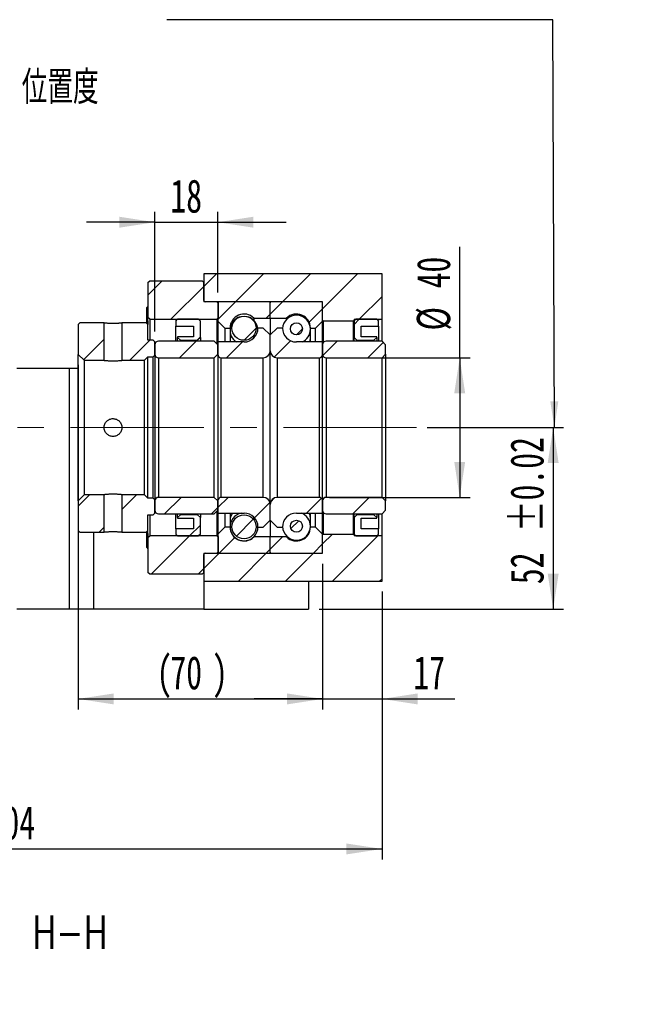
# Paper-space layout 'MBCS40-J' of a CAD drawing. Header units: millimetres. Extents: x 21 to 288, y -2 to 204.
# Tile 4 of 6: x 228 to 288, y -2 to 92. Entities that reach past the tile are written whole.
import ezdxf

# ---------------------------------------------------------------- set-up
doc = ezdxf.new("R2010")
doc.units = ezdxf.units.MM
doc.linetypes.add('CENTERX2', pattern=[20.32, 12.7, -2.54, 2.54, -2.54])
doc.layers.add('圖層0', color=7, linetype='Continuous')
doc.styles.add('SLDTEXTSTYLE0', font='TXT', dxfattribs={"width": 0.7})
doc.styles.add('SLDTEXTSTYLE1', font='TXT', dxfattribs={"width": 0.7, "bigfont": 'bigfont'})
doc.styles.add('SLDTEXTSTYLE4', font='TXT', dxfattribs={"width": 0.75, "bigfont": 'bigfont'})
doc.dimstyles.new('SLDDIMSTYLE3', dxfattribs={"dimtxt": 3.389974, "dimasz": 2.5, "dimexe": 0, "dimexo": 0.0625, "dimgap": 0.847493, "dimtad": 1, "dimlfac": 3, "dimrnd": 1e-09, "dimzin": 12, "dimdsep": 46, "dimtxsty": 'SLDTEXTSTYLE0', "dimsah": 1, "dimcen": 0.09, "dimadec": 0, "dimazin": 3, "dimtfac": 1, "dimtofl": 0, "dimtmove": 0, "dimatfit": 3, "dimfxl": 1, "dimfrac": 2, "dimtolj": 1, "dimtzin": 12, "dimarcsym": 0})
doc.dimstyles.new('SLDDIMSTYLE4', dxfattribs={"dimtxt": 3.389974, "dimasz": 2.5, "dimexe": 0, "dimexo": 0.0625, "dimgap": 0.847493, "dimtad": 1, "dimlfac": 3, "dimrnd": 1e-09, "dimzin": 12, "dimdsep": 46, "dimtxsty": 'SLDTEXTSTYLE0', "dimsah": 1, "dimcen": 0.09, "dimadec": 0, "dimazin": 3, "dimtfac": 1, "dimtmove": 0, "dimatfit": 0, "dimfxl": 1, "dimfrac": 2, "dimtolj": 1, "dimtzin": 12, "dimarcsym": 0})
doc.dimstyles.new('SLDDIMSTYLE6', dxfattribs={"dimtxt": 3.389974, "dimasz": 2.5, "dimexe": 0, "dimexo": 0.0625, "dimgap": 0.847493, "dimtad": 1, "dimlfac": 3, "dimrnd": 1e-09, "dimzin": 12, "dimdsep": 46, "dimtxsty": 'SLDTEXTSTYLE0', "dimsah": 1, "dimcen": 0.09, "dimadec": 0, "dimazin": 3, "dimtol": 1, "dimtp": 0.02, "dimtm": 0.02, "dimtfac": 1, "dimtofl": 0, "dimtmove": 0, "dimatfit": 3, "dimfxl": 1, "dimfrac": 2, "dimtolj": 1, "dimarcsym": 0})

# ---------------------------------------------------------------- blocks, each defined once
blk = doc.blocks.new('_D_74')
at = {"layer": '圖層0', "color": 7}
for p, q in [((262.892, 37.149), (262.892, 11.585)), ((194.892, 21.815), (194.892, 11.585)), ((194.892, 12.585), (262.892, 12.585))]:
    blk.add_line(p, q, dxfattribs=at)
for points in [[(194.892, 12.585), (198.282, 12.064), (198.282, 13.107)], [(262.892, 12.585), (259.502, 13.107), (259.502, 12.064)]]:
    blk.add_solid(points, dxfattribs=at)
at = {"layer": '圖層0', "color": 7, "insert": (225.256, 16.678), "char_height": 3.175, "attachment_point": 1, "style": 'SLDTEXTSTYLE0'}
blk.add_mtext('204', dxfattribs=at)
blk = doc.blocks.new('_D_75')
at = {"layer": '圖層0', "color": 7}
for p, q in [((233.892, 58.799), (233.892, 25.907)), ((257.226, 39.815), (257.226, 25.907)), ((233.892, 26.907), (257.226, 26.907))]:
    blk.add_line(p, q, dxfattribs=at)
for points in [[(233.892, 26.907), (237.282, 26.385), (237.282, 27.428)], [(257.226, 26.907), (253.836, 27.428), (253.836, 26.385)]]:
    blk.add_solid(points, dxfattribs=at)
at = {"layer": '圖層0', "color": 7, "char_height": 3.175, "attachment_point": 1, "style": 'SLDTEXTSTYLE0'}
for s, insert in [('(', (241.37, 30.999)), ('70', (242.699, 30.999)), (')', (246.674, 30.999))]:
    blk.add_mtext(s, dxfattribs=dict(at, insert=insert))
blk = doc.blocks.new('_D_76')
at = {"layer": '圖層0', "color": 7}
for p, q in [((257.226, 39.815), (257.226, 25.907)), ((262.892, 37.149), (262.892, 25.907)), ((257.226, 26.907), (250.707, 26.907)), ((257.226, 26.907), (262.892, 26.907)), ((262.892, 26.907), (269.856, 26.907))]:
    blk.add_line(p, q, dxfattribs=at)
for points in [[(257.226, 26.907), (253.836, 27.428), (253.836, 26.385)], [(262.892, 26.907), (266.282, 26.385), (266.282, 27.428)]]:
    blk.add_solid(points, dxfattribs=at)
at = {"layer": '圖層0', "color": 7, "insert": (265.881, 30.999), "char_height": 3.175, "attachment_point": 1, "style": 'SLDTEXTSTYLE0'}
blk.add_mtext('17', dxfattribs=at)
blk = doc.blocks.new('_D_77')
at = {"layer": '圖層0', "color": 7}
for p, q in [((270.307, 59.482), (270.307, 70.072)), ((257.892, 59.482), (271.307, 59.482)), ((270.307, 59.482), (270.307, 46.149)), ((257.892, 46.149), (271.307, 46.149))]:
    blk.add_line(p, q, dxfattribs=at)
for points in [[(270.307, 59.482), (269.786, 56.092), (270.829, 56.092)], [(270.307, 46.149), (270.829, 49.539), (269.786, 49.539)]]:
    blk.add_solid(points, dxfattribs=at)
at = {"layer": '圖層0', "color": 7, "char_height": 3.175, "attachment_point": 1, "rotation": 90, "style": 'SLDTEXTSTYLE0'}
for s, insert in [('40', (266.215, 66.097)), ('%%c', (266.215, 62.076))]:
    blk.add_mtext(s, dxfattribs=dict(at, insert=insert))
blk = doc.blocks.new('_D_78')
at = {"layer": '圖層0', "color": 7}
for p, q in [((267.198, 52.815), (280.226, 52.815)), ((279.226, 52.815), (279.226, 35.482)), ((256.892, 35.482), (280.226, 35.482))]:
    blk.add_line(p, q, dxfattribs=at)
for points in [[(279.226, 52.815), (278.704, 49.425), (279.747, 49.425)], [(279.226, 35.482), (279.747, 38.872), (278.704, 38.872)]]:
    blk.add_solid(points, dxfattribs=at)
at = {"layer": '圖層0', "color": 7, "char_height": 3.175, "attachment_point": 1, "rotation": 90, "style": 'SLDTEXTSTYLE0'}
for s, insert in [('±0.02', (275.133, 42.827)), ('52', (275.133, 37.86))]:
    blk.add_mtext(s, dxfattribs=dict(at, insert=insert))
blk = doc.blocks.new('_D_79')
at = {"layer": '圖層0', "color": 7}
for p, q in [((241.226, 61.982), (241.226, 73.415)), ((247.226, 65.715), (247.226, 73.415)), ((241.226, 72.415), (234.707, 72.415)), ((241.226, 72.415), (247.226, 72.415)), ((247.226, 72.415), (253.745, 72.415))]:
    blk.add_line(p, q, dxfattribs=at)
for points in [[(241.226, 72.415), (237.836, 72.937), (237.836, 71.894)], [(247.226, 72.415), (250.616, 71.894), (250.616, 72.937)]]:
    blk.add_solid(points, dxfattribs=at)
at = {"layer": '圖層0', "color": 7, "insert": (242.699, 76.508), "char_height": 3.175, "attachment_point": 1, "style": 'SLDTEXTSTYLE0'}
blk.add_mtext('18', dxfattribs=at)

psp = doc.layouts.new('MBCS40-J')

# ---------------------------------------------------------------- hatches: boundary and pattern name
at = {"layer": '圖層0', "linetype": 'Continuous', "lineweight": 18}
h = psp.add_hatch(dxfattribs=at)
h.set_pattern_fill('ANSI31', color=256, style=0)
edge = h.paths.add_edge_path(flags=0)
edge.add_line((240.7258, 66.8154), (240.5591, 66.6487))
edge.add_line((240.5591, 66.6487), (240.5591, 63.3154))
edge.add_line((240.5591, 63.3154), (240.7258, 63.1487))
edge.add_line((240.7258, 63.1487), (247.1758, 63.1487))
edge.add_line((247.1758, 63.1487), (247.2758, 63.2487))
edge.add_line((247.2758, 63.2487), (247.2758, 64.7154))
edge.add_line((247.2758, 64.7154), (247.1758, 64.8154))
edge.add_line((247.1758, 64.8154), (246.0258, 64.8154))
edge.add_arc((246.0258, 64.9487), 0.1333, 180, 270, ccw=False)
edge.add_line((245.8925, 64.9487), (245.8925, 66.6487))
edge.add_line((245.8925, 66.6487), (245.7258, 66.8154))
edge.add_line((245.7258, 66.8154), (240.7258, 66.8154))
h = psp.add_hatch(dxfattribs=at)
h.set_pattern_fill('ANSI31', color=256, style=0)
h.paths.add_polyline_path([(257.2258, 64.8154), (257.2258, 63.0487), (257.2925, 62.9821), (260.1591, 62.9821), (260.2258, 63.0487), (260.2258, 63.1487), (262.8925, 63.1487), (262.8925, 67.4821), (245.8925, 67.4821), (245.8925, 64.8154)], flags=0)
h = psp.add_hatch(dxfattribs=at)
h.set_pattern_fill('ANSI31', color=256, style=0)
edge = h.paths.add_edge_path(flags=0)
edge.add_line((252.1258, 64.8154), (247.3258, 64.8154))
edge.add_arc((247.3258, 64.7154), 0.1, 90, 180)
edge.add_line((247.2258, 64.7154), (247.2258, 62.9821))
edge.add_line((247.2258, 62.9821), (247.8925, 62.3154))
edge.add_line((247.8925, 62.3154), (248.3925, 62.3154))
edge.add_arc((249.7258, 62.3154), 1.3333, 45.438688, 180, ccw=False)
edge.add_line((250.6614, 63.2654), (252.2258, 63.2654))
edge.add_line((252.2258, 63.2654), (252.2258, 64.7154))
edge.add_arc((252.1258, 64.7154), 0.1, 0, 90)
h = psp.add_hatch(dxfattribs=at)
h.set_pattern_fill('ANSI31', color=256, style=0)
edge = h.paths.add_edge_path(flags=0)
edge.add_line((257.2258, 62.9821), (257.2258, 64.7154))
edge.add_arc((257.1258, 64.7154), 0.1, 0, 90)
edge.add_line((257.1258, 64.8154), (252.3258, 64.8154))
edge.add_arc((252.3258, 64.7154), 0.1, 90, 180)
edge.add_line((252.2258, 64.7154), (252.2258, 63.2654))
edge.add_line((252.2258, 63.2654), (253.7902, 63.2654))
edge.add_arc((254.7258, 62.3154), 1.3333, 0, 134.561312, ccw=False)
edge.add_line((256.0591, 62.3154), (256.5591, 62.3154))
edge.add_line((256.5591, 62.3154), (257.2258, 62.9821))
h = psp.add_hatch(dxfattribs=at)
h.set_pattern_fill('ANSI31', color=256, style=0)
h.paths.add_polyline_path([(244.8925, 62.482), (244.8925, 61.4821), (243.3925, 61.4821), (243.3925, 61.4154), (243.6591, 61.1487), (245.2925, 61.1487), (245.5591, 61.4154), (245.5591, 62.9821), (245.3925, 63.1487), (243.3925, 63.1487), (243.2258, 62.9821), (243.2258, 62.482)], flags=0)
h = psp.add_hatch(dxfattribs=at)
h.set_pattern_fill('ANSI31', color=256, style=0)
edge = h.paths.add_edge_path(flags=0)
edge.add_arc((249.7258, 62.2912), 1.1484, 0, 360)
h = psp.add_hatch(dxfattribs=at)
h.set_pattern_fill('ANSI31', color=256, style=0)
h.paths.add_polyline_path([(262.3925, 61.4154), (262.3925, 61.4821), (260.8925, 61.4821), (260.8925, 62.482), (262.5591, 62.482), (262.5591, 62.9821), (262.3925, 63.1487), (260.3925, 63.1487), (260.2258, 62.9821), (260.2258, 61.4154), (260.4925, 61.1487), (262.1258, 61.1487)], flags=0)
h = psp.add_hatch(dxfattribs=at)
h.set_pattern_fill('ANSI31', color=256, style=0)
h.paths.add_polyline_path([(234.0591, 62.8154), (233.8925, 62.6487), (233.8925, 59.7987), (234.4591, 59.2321), (236.3758, 59.2321), (236.3758, 62.8154)], flags=0)
h = psp.add_hatch(dxfattribs=at)
h.set_pattern_fill('ANSI31', color=256, style=0)
h.paths.add_polyline_path([(241.2258, 60.982), (241.0591, 61.1487), (240.5591, 61.1487), (240.5591, 62.6487), (240.3925, 62.8154), (238.0758, 62.8154), (238.0758, 59.2321), (240.2258, 59.2321), (240.5591, 59.5654), (241.0591, 59.5654), (241.2258, 59.732)], flags=0)
h = psp.add_hatch(dxfattribs=at)
h.set_pattern_fill('ANSI31', color=256, style=0)
edge = h.paths.add_edge_path(flags=0)
edge.add_line((252.2258, 60.1487), (252.2258, 61.6487))
edge.add_line((252.2258, 61.6487), (251.5591, 62.3154))
edge.add_line((251.5591, 62.3154), (251.0591, 62.3154))
edge.add_arc((249.7258, 62.3154), 1.3333, 270, 360, ccw=False)
edge.add_line((249.7258, 60.9821), (247.2258, 60.9821))
edge.add_line((247.2258, 60.9821), (247.2258, 59.8154))
edge.add_arc((247.5591, 59.8154), 0.3333, 180, 270)
edge.add_line((247.5591, 59.4821), (251.5591, 59.4821))
edge.add_arc((251.5591, 60.1487), 0.6667, 270, 360)
h = psp.add_hatch(dxfattribs=at)
h.set_pattern_fill('ANSI31', color=256, style=0)
edge = h.paths.add_edge_path(flags=0)
edge.add_line((253.3925, 62.3154), (252.8925, 62.3154))
edge.add_line((252.8925, 62.3154), (252.2258, 61.6487))
edge.add_line((252.2258, 61.6487), (252.2258, 60.1487))
edge.add_arc((252.8925, 60.1487), 0.6667, 180, 270)
edge.add_line((252.8925, 59.4821), (256.8925, 59.4821))
edge.add_arc((256.8925, 59.8154), 0.3333, 270, 360)
edge.add_line((257.2258, 59.8154), (257.2258, 60.9821))
edge.add_line((257.2258, 60.9821), (254.7258, 60.9821))
edge.add_arc((254.7258, 62.3154), 1.3333, 180, 270, ccw=False)
h = psp.add_hatch(dxfattribs=at)
h.set_pattern_fill('ANSI31', color=256, style=0)
edge = h.paths.add_edge_path(flags=0)
edge.add_arc((254.7258, 62.239), 0.5771, 0, 360)
h = psp.add_hatch(dxfattribs=at)
h.set_pattern_fill('ANSI31', color=256, style=0)
edge = h.paths.add_edge_path(flags=0)
edge.add_line((246.8925, 59.4821), (247.2258, 59.8154))
edge.add_line((247.2258, 59.8154), (247.2258, 60.7154))
edge.add_line((247.2258, 60.7154), (246.8925, 61.0487))
edge.add_line((246.8925, 61.0487), (241.5591, 61.0487))
edge.add_arc((241.5591, 60.7154), 0.3333, 90, 180)
edge.add_line((241.2258, 60.7154), (241.2258, 59.8154))
edge.add_arc((241.5591, 59.8154), 0.3333, 180, 270)
edge.add_line((241.5591, 59.4821), (246.8925, 59.4821))
h = psp.add_hatch(dxfattribs=at)
h.set_pattern_fill('ANSI31', color=256, style=0)
edge = h.paths.add_edge_path(flags=0)
edge.add_line((262.8925, 59.4821), (263.2258, 59.8154))
edge.add_line((263.2258, 59.8154), (263.2258, 60.7154))
edge.add_line((263.2258, 60.7154), (262.8925, 61.0487))
edge.add_line((262.8925, 61.0487), (257.5591, 61.0487))
edge.add_arc((257.5591, 60.7154), 0.3333, 90, 180)
edge.add_line((257.2258, 60.7154), (257.2258, 59.8154))
edge.add_arc((257.5591, 59.8154), 0.3333, 180, 270)
edge.add_line((257.5591, 59.4821), (262.8925, 59.4821))
h = psp.add_hatch(dxfattribs=at)
h.set_pattern_fill('ANSI31', color=256, style=0)
h.paths.add_polyline_path([(233.8925, 42.9821), (234.0591, 42.8154), (236.3758, 42.8154), (236.3758, 46.3987), (234.4591, 46.3987), (233.8925, 45.832)], flags=0)
h = psp.add_hatch(dxfattribs=at)
h.set_pattern_fill('ANSI31', color=256, style=0)
h.paths.add_polyline_path([(240.5591, 42.9821), (240.5591, 44.4821), (241.0591, 44.4821), (241.2258, 44.6487), (241.2258, 45.8987), (241.0591, 46.0654), (240.5591, 46.0654), (240.2258, 46.3987), (238.0758, 46.3987), (238.0758, 42.8154), (240.3925, 42.8154)], flags=0)
h = psp.add_hatch(dxfattribs=at)
h.set_pattern_fill('ANSI31', color=256, style=0)
edge = h.paths.add_edge_path(flags=0)
edge.add_line((247.2258, 45.8154), (246.8925, 46.1487))
edge.add_line((246.8925, 46.1487), (241.5591, 46.1487))
edge.add_arc((241.5591, 45.8154), 0.3333, 90, 180)
edge.add_line((241.2258, 45.8154), (241.2258, 44.9154))
edge.add_arc((241.5591, 44.9154), 0.3333, 180, 270)
edge.add_line((241.5591, 44.5821), (246.8925, 44.5821))
edge.add_line((246.8925, 44.5821), (247.2258, 44.9154))
edge.add_line((247.2258, 44.9154), (247.2258, 45.8154))
h = psp.add_hatch(dxfattribs=at)
h.set_pattern_fill('ANSI31', color=256, style=0)
edge = h.paths.add_edge_path(flags=0)
edge.add_line((251.0591, 43.3154), (251.5591, 43.3154))
edge.add_line((251.5591, 43.3154), (252.2258, 43.9821))
edge.add_line((252.2258, 43.9821), (252.2258, 45.4821))
edge.add_arc((251.5591, 45.4821), 0.6667, 0, 90)
edge.add_line((251.5591, 46.1487), (247.5591, 46.1487))
edge.add_arc((247.5591, 45.8154), 0.3333, 90, 180)
edge.add_line((247.2258, 45.8154), (247.2258, 44.6487))
edge.add_line((247.2258, 44.6487), (249.7258, 44.6487))
edge.add_arc((249.7258, 43.3154), 1.3333, 0, 90, ccw=False)
h = psp.add_hatch(dxfattribs=at)
h.set_pattern_fill('ANSI31', color=256, style=0)
edge = h.paths.add_edge_path(flags=0)
edge.add_line((252.2258, 45.4821), (252.2258, 43.9821))
edge.add_line((252.2258, 43.9821), (252.8925, 43.3154))
edge.add_line((252.8925, 43.3154), (253.3925, 43.3154))
edge.add_arc((254.7258, 43.3154), 1.3333, 90, 180, ccw=False)
edge.add_line((254.7258, 44.6487), (257.2258, 44.6487))
edge.add_line((257.2258, 44.6487), (257.2258, 45.8154))
edge.add_arc((256.8925, 45.8154), 0.3333, 0, 90)
edge.add_line((256.8925, 46.1487), (252.8925, 46.1487))
edge.add_arc((252.8925, 45.4821), 0.6667, 90, 180)
h = psp.add_hatch(dxfattribs=at)
h.set_pattern_fill('ANSI31', color=256, style=0)
edge = h.paths.add_edge_path(flags=0)
edge.add_line((263.2258, 45.8154), (262.8925, 46.1487))
edge.add_line((262.8925, 46.1487), (257.5591, 46.1487))
edge.add_arc((257.5591, 45.8154), 0.3333, 90, 180)
edge.add_line((257.2258, 45.8154), (257.2258, 44.9154))
edge.add_arc((257.5591, 44.9154), 0.3333, 180, 270)
edge.add_line((257.5591, 44.5821), (262.8925, 44.5821))
edge.add_line((262.8925, 44.5821), (263.2258, 44.9154))
edge.add_line((263.2258, 44.9154), (263.2258, 45.8154))
h = psp.add_hatch(dxfattribs=at)
h.set_pattern_fill('ANSI31', color=256, style=0)
h.paths.add_polyline_path([(243.3925, 44.2154), (243.3925, 44.1487), (244.8925, 44.1487), (244.8925, 43.1487), (243.2258, 43.1487), (243.2258, 42.6487), (243.3925, 42.4821), (245.3925, 42.4821), (245.5591, 42.6487), (245.5591, 44.2154), (245.2925, 44.4821), (243.6591, 44.4821)], flags=0)
h = psp.add_hatch(dxfattribs=at)
h.set_pattern_fill('ANSI31', color=256, style=0)
edge = h.paths.add_edge_path(flags=0)
edge.add_arc((249.7258, 43.3396), 1.1484, 0, 360)
h = psp.add_hatch(dxfattribs=at)
h.set_pattern_fill('ANSI31', color=256, style=0)
h.paths.add_polyline_path([(260.8925, 43.1487), (260.8925, 44.1487), (262.3925, 44.1487), (262.3925, 44.2154), (262.1258, 44.4821), (260.4925, 44.4821), (260.2258, 44.2154), (260.2258, 42.6487), (260.3925, 42.4821), (262.3925, 42.4821), (262.5591, 42.6487), (262.5591, 43.1487)], flags=0)
h = psp.add_hatch(dxfattribs=at)
h.set_pattern_fill('ANSI31', color=256, style=0)
edge = h.paths.add_edge_path(flags=0)
edge.add_line((247.2258, 42.6487), (247.2258, 40.9154))
edge.add_arc((247.3258, 40.9154), 0.1, 180, 270)
edge.add_line((247.3258, 40.8154), (252.1258, 40.8154))
edge.add_arc((252.1258, 40.9154), 0.1, 270, 360)
edge.add_line((252.2258, 40.9154), (252.2258, 42.3654))
edge.add_line((252.2258, 42.3654), (250.6614, 42.3654))
edge.add_arc((249.7258, 43.3154), 1.3333, 180, 314.561312, ccw=False)
edge.add_line((248.3925, 43.3154), (247.8925, 43.3154))
edge.add_line((247.8925, 43.3154), (247.2258, 42.6487))
h = psp.add_hatch(dxfattribs=at)
h.set_pattern_fill('ANSI31', color=256, style=0)
edge = h.paths.add_edge_path(flags=0)
edge.add_line((252.3258, 40.8154), (257.1258, 40.8154))
edge.add_arc((257.1258, 40.9154), 0.1, 270, 360)
edge.add_line((257.2258, 40.9154), (257.2258, 42.6487))
edge.add_line((257.2258, 42.6487), (256.5591, 43.3154))
edge.add_line((256.5591, 43.3154), (256.0591, 43.3154))
edge.add_arc((254.7258, 43.3154), 1.3333, 225.438688, 360, ccw=False)
edge.add_line((253.7902, 42.3654), (252.2258, 42.3654))
edge.add_line((252.2258, 42.3654), (252.2258, 40.9154))
edge.add_arc((252.3258, 40.9154), 0.1, 180, 270)
h = psp.add_hatch(dxfattribs=at)
h.set_pattern_fill('ANSI31', color=256, style=0)
edge = h.paths.add_edge_path(flags=0)
edge.add_arc((254.7258, 43.3917), 0.5771, 0, 360)
h = psp.add_hatch(dxfattribs=at)
h.set_pattern_fill('ANSI31', color=256, style=0)
edge = h.paths.add_edge_path(flags=0)
edge.add_line((240.5591, 38.9821), (240.7258, 38.8154))
edge.add_line((240.7258, 38.8154), (245.7258, 38.8154))
edge.add_line((245.7258, 38.8154), (245.8925, 38.9821))
edge.add_line((245.8925, 38.9821), (245.8925, 40.6821))
edge.add_arc((246.0258, 40.6821), 0.1333, 90, 180, ccw=False)
edge.add_line((246.0258, 40.8154), (247.1758, 40.8154))
edge.add_line((247.1758, 40.8154), (247.2758, 40.9154))
edge.add_line((247.2758, 40.9154), (247.2758, 42.3821))
edge.add_line((247.2758, 42.3821), (247.1758, 42.4821))
edge.add_line((247.1758, 42.4821), (240.7258, 42.4821))
edge.add_line((240.7258, 42.4821), (240.5591, 42.3154))
edge.add_line((240.5591, 42.3154), (240.5591, 38.9821))
h = psp.add_hatch(dxfattribs=at)
h.set_pattern_fill('ANSI31', color=256, style=0)
h.paths.add_polyline_path([(257.2258, 42.5821), (257.2258, 40.8154), (245.8925, 40.8154), (245.8925, 38.1487), (262.8925, 38.1487), (262.8925, 42.4821), (260.2258, 42.4821), (260.2258, 42.5821), (260.1591, 42.6487), (257.2925, 42.6487)], flags=0)

# ---------------------------------------------------------------- linework, layer by layer
at = {"color": 7, "linetype": 'Continuous', "lineweight": 25}
for p, q in [((240.5591, 66.6487), (240.7258, 66.8154)), ((240.7258, 66.8154), (245.7258, 66.8154)), ((245.7258, 66.8154), (245.8925, 66.6487)), ((245.8925, 67.4821), (245.8925, 64.8154)), ((262.8925, 67.4821), (245.8925, 67.4821)), ((262.8925, 63.1487), (262.8925, 67.4821)), ((240.5591, 66.6487), (240.5591, 63.3154)), ((245.8925, 64.9487), (245.8925, 66.6487)), ((240.5182, 64.343), (240.4591, 64.2839)), ((240.4591, 62.7487), (240.4591, 64.2839)), ((240.5591, 64.3839), (240.5401, 64.3649)), ((257.2258, 64.8154), (245.8925, 64.8154)), ((247.1758, 64.8154), (246.0258, 64.8154)), ((247.1758, 64.8154), (247.2758, 64.7154)), ((247.2258, 64.7154), (247.2258, 62.9821)), ((247.2758, 63.2487), (247.2758, 64.7154)), ((252.1258, 64.8154), (247.3258, 64.8154)), ((252.2258, 63.2654), (252.2258, 64.7154)), ((257.1258, 64.8154), (252.3258, 64.8154)), ((257.2258, 63.0487), (257.2258, 64.8154)), ((257.2258, 62.9821), (257.2258, 64.7154)), ((240.7258, 63.1487), (240.5591, 63.3154)), ((240.5591, 62.6487), (240.5591, 63.3154)), ((240.7258, 63.1487), (247.1758, 63.1487)), ((240.7258, 63.1487), (240.7258, 61.1487)), ((243.2258, 62.9821), (243.3925, 63.1487)), ((243.2258, 62.9821), (243.2258, 62.482)), ((245.3925, 63.1487), (243.3925, 63.1487)), ((245.3925, 63.1487), (245.5591, 62.9821)), ((245.5591, 61.4154), (245.5591, 62.9821)), ((247.2758, 63.2487), (247.1758, 63.1487)), ((247.1758, 60.7654), (247.1758, 63.1487)), ((247.2258, 62.9821), (247.8925, 62.3154)), ((247.2258, 62.9821), (247.2258, 60.982)), ((250.6614, 63.2654), (252.2258, 63.2654)), ((250.6614, 63.2654), (250.6614, 63.0482)), ((252.2258, 63.2654), (252.2258, 61.6487)), ((252.2258, 63.2654), (253.7902, 63.2654)), ((253.7902, 63.146), (253.7902, 63.2654)), ((256.5591, 62.3154), (257.2258, 62.9821)), ((257.2925, 62.9821), (257.2258, 63.0487)), ((257.2258, 60.982), (257.2258, 62.9821)), ((260.1591, 62.9821), (257.2925, 62.9821)), ((257.2925, 62.9821), (257.2925, 60.9154)), ((260.2258, 63.0487), (260.1591, 62.9821)), ((260.1591, 61.0487), (260.1591, 62.9821)), ((260.2258, 63.1487), (262.8925, 63.1487)), ((260.2258, 63.1487), (260.2258, 63.0487)), ((260.2258, 62.9821), (260.3925, 63.1487)), ((260.2258, 63.0487), (260.2258, 62.9821)), ((260.2258, 62.9821), (260.2258, 61.4154)), ((262.3925, 63.1487), (260.3925, 63.1487)), ((262.3925, 63.1487), (262.5591, 62.9821)), ((262.5591, 62.482), (262.5591, 62.9821)), ((262.8925, 61.0487), (262.8925, 63.1487)), ((233.8925, 62.6487), (234.0591, 62.8154)), ((233.8925, 62.6487), (233.8925, 59.7987)), ((236.3758, 62.8154), (234.0591, 62.8154)), ((236.3758, 59.2321), (236.3758, 62.8154)), ((238.0758, 62.8154), (238.0758, 59.2321)), ((240.3925, 62.8154), (238.0758, 62.8154)), ((240.3925, 62.8154), (240.5591, 62.6487)), ((240.5591, 61.1487), (240.5591, 62.6487)), ((243.2258, 62.482), (244.8925, 62.482)), ((243.2258, 61.0487), (243.2258, 62.482)), ((244.8925, 62.482), (244.8925, 61.4821)), ((247.8925, 62.3154), (248.3925, 62.3154)), ((247.8925, 62.3154), (247.8925, 60.982)), ((248.3925, 62.3154), (248.3925, 60.982)), ((251.5591, 62.3154), (251.0591, 62.3154)), ((252.2258, 61.6487), (251.5591, 62.3154)), ((252.8925, 62.3154), (252.2258, 61.6487)), ((253.3925, 62.3154), (252.8925, 62.3154)), ((256.0591, 62.3154), (256.5591, 62.3154)), ((256.0591, 60.982), (256.0591, 62.3154)), ((256.5591, 60.982), (256.5591, 62.3154)), ((260.8925, 62.482), (262.5591, 62.482)), ((260.8925, 61.4821), (260.8925, 62.482)), ((262.5591, 62.482), (262.5591, 61.0487)), ((241.0591, 61.1487), (240.5591, 61.1487)), ((241.0591, 61.1487), (241.2258, 60.982)), ((243.3925, 61.4821), (243.3925, 61.4154)), ((244.8925, 61.4821), (243.3925, 61.4821)), ((243.6591, 61.1487), (243.3925, 61.4154)), ((243.3925, 61.0487), (243.3925, 61.4154)), ((243.6591, 61.1487), (245.2925, 61.1487)), ((243.6591, 61.1487), (243.6591, 61.0487)), ((245.5591, 61.4154), (245.2925, 61.1487)), ((245.2925, 61.0487), (245.2925, 61.1487)), ((245.5591, 61.4154), (245.5591, 61.0487)), ((252.2258, 60.1487), (252.2258, 61.6487)), ((260.4925, 61.1487), (260.2258, 61.4154)), ((260.2258, 61.0487), (260.2258, 61.4154)), ((260.4925, 61.1487), (262.1258, 61.1487)), ((260.4925, 61.1487), (260.4925, 61.0487)), ((262.3925, 61.4821), (260.8925, 61.4821)), ((262.3925, 61.4154), (262.1258, 61.1487)), ((262.1258, 61.0487), (262.1258, 61.1487)), ((262.3925, 61.4154), (262.3925, 61.4821)), ((262.3925, 61.4154), (262.3925, 61.0487)), ((241.2258, 59.732), (241.2258, 60.982)), ((241.2258, 60.7154), (241.2258, 59.8154)), ((246.8925, 61.0487), (241.5591, 61.0487)), ((246.8925, 61.0487), (247.2258, 60.7154)), ((247.2258, 60.982), (247.2258, 59.8154)), ((249.7258, 60.982), (247.2258, 60.982)), ((247.2258, 59.8154), (247.2258, 60.7154)), ((257.2258, 60.982), (254.7258, 60.982)), ((257.2258, 59.8154), (257.2258, 60.982)), ((257.2258, 60.7154), (257.2258, 59.8154)), ((262.8925, 61.0487), (257.5591, 61.0487)), ((262.8925, 61.0487), (263.2258, 60.7154)), ((263.2258, 59.8154), (263.2258, 60.7154)), ((233.8925, 45.832), (233.8925, 59.7987)), ((234.4591, 59.2321), (233.8925, 59.7987)), ((234.4591, 59.2321), (234.4591, 46.3987)), ((234.4591, 59.2321), (236.3758, 59.2321)), ((238.0758, 59.2321), (240.2258, 59.2321)), ((240.5591, 59.5654), (240.2258, 59.2321)), ((240.2258, 46.3987), (240.2258, 59.2321)), ((240.5591, 59.5654), (241.0591, 59.5654)), ((240.5591, 46.0654), (240.5591, 59.5654)), ((241.2258, 59.732), (241.0591, 59.5654)), ((241.0591, 46.0654), (241.0591, 59.5654)), ((241.2258, 59.732), (241.2258, 45.8987)), ((241.5591, 59.4821), (246.8925, 59.4821)), ((241.5591, 59.4821), (241.5591, 46.1487)), ((247.2258, 59.8154), (246.8925, 59.4821)), ((246.8925, 46.1487), (246.8925, 59.4821)), ((247.2258, 59.8154), (247.2258, 45.8154)), ((247.5591, 59.4821), (251.5591, 59.4821)), ((247.5591, 46.1487), (247.5591, 59.4821)), ((251.5591, 46.1487), (251.5591, 59.4821)), ((252.2258, 45.4821), (252.2258, 60.1487)), ((252.8925, 59.4821), (256.8925, 59.4821)), ((252.8925, 59.4821), (252.8925, 46.1487)), ((256.8925, 59.4821), (256.8925, 46.1487)), ((257.2258, 45.8154), (257.2258, 59.8154)), ((257.5591, 59.4821), (262.8925, 59.4821)), ((257.5591, 59.4821), (257.5591, 46.1487)), ((263.2258, 59.8154), (262.8925, 59.4821)), ((262.8925, 46.1487), (262.8925, 59.4821)), ((263.2258, 59.8154), (263.2258, 45.8154)), ((228.0591, 58.4821), (233.0591, 58.4821)), ((233.0591, 35.482), (233.0591, 58.4821)), ((233.0591, 58.4821), (233.8925, 58.4821)), ((233.8925, 45.832), (234.4591, 46.3987)), ((236.3758, 46.3987), (234.4591, 46.3987)), ((236.3758, 42.8154), (236.3758, 46.3987)), ((240.2258, 46.3987), (238.0758, 46.3987)), ((238.0758, 46.3987), (238.0758, 42.8154)), ((240.2258, 46.3987), (240.5591, 46.0654)), ((241.0591, 46.0654), (240.5591, 46.0654)), ((241.0591, 46.0654), (241.2258, 45.8987)), ((246.8925, 46.1487), (241.5591, 46.1487)), ((246.8925, 46.1487), (247.2258, 45.8154)), ((251.5591, 46.1487), (247.5591, 46.1487)), ((256.8925, 46.1487), (252.8925, 46.1487)), ((262.8925, 46.1487), (257.5591, 46.1487)), ((262.8925, 46.1487), (263.2258, 45.8154)), ((233.8925, 45.832), (233.8925, 42.9821)), ((241.2258, 44.6487), (241.2258, 45.8987)), ((241.2258, 45.8154), (241.2258, 44.9154)), ((247.2258, 44.9154), (247.2258, 45.8154)), ((247.2258, 45.8154), (247.2258, 44.6487)), ((252.2258, 43.9821), (252.2258, 45.4821)), ((257.2258, 45.8154), (257.2258, 44.9154)), ((257.2258, 44.6487), (257.2258, 45.8154)), ((263.2258, 44.9154), (263.2258, 45.8154)), ((240.5591, 44.4821), (241.0591, 44.4821)), ((240.5591, 42.9821), (240.5591, 44.4821)), ((240.7258, 44.4821), (240.7258, 42.4821)), ((241.2258, 44.6487), (241.0591, 44.4821)), ((241.5591, 44.582), (246.8925, 44.582)), ((243.2258, 43.1487), (243.2258, 44.582)), ((243.3925, 44.2154), (243.3925, 44.582)), ((243.3925, 44.2154), (243.6591, 44.4821)), ((243.3925, 44.2154), (243.3925, 44.1487)), ((243.6591, 44.582), (243.6591, 44.4821)), ((245.2925, 44.4821), (243.6591, 44.4821)), ((245.2925, 44.4821), (245.2925, 44.582)), ((245.2925, 44.4821), (245.5591, 44.2154)), ((245.5591, 44.582), (245.5591, 44.2154)), ((245.5591, 42.6487), (245.5591, 44.2154)), ((247.2258, 44.9154), (246.8925, 44.582)), ((247.1758, 42.4821), (247.1758, 44.8654)), ((247.2258, 44.6487), (249.7258, 44.6487)), ((247.2258, 44.6487), (247.2258, 42.6487)), ((247.8925, 44.6487), (247.8925, 43.3154)), ((248.3925, 44.6487), (248.3925, 43.3154)), ((248.5164, 44.6487), (248.5605, 44.5622)), ((254.7258, 44.6487), (257.2258, 44.6487)), ((256.0591, 43.3154), (256.0591, 44.6487)), ((256.5591, 43.3154), (256.5591, 44.6487)), ((257.2258, 42.6487), (257.2258, 44.6487)), ((257.2925, 44.7154), (257.2925, 42.6487)), ((257.5591, 44.582), (262.8925, 44.582)), ((260.1591, 42.6487), (260.1591, 44.582)), ((260.2258, 44.2154), (260.2258, 44.582)), ((260.2258, 44.2154), (260.4925, 44.4821)), ((260.2258, 44.2154), (260.2258, 42.6487)), ((260.4925, 44.582), (260.4925, 44.4821)), ((262.1258, 44.4821), (260.4925, 44.4821)), ((262.1258, 44.4821), (262.1258, 44.582)), ((262.1258, 44.4821), (262.3925, 44.2154)), ((262.3925, 44.582), (262.3925, 44.2154)), ((262.3925, 44.1487), (262.3925, 44.2154)), ((262.5591, 44.582), (262.5591, 43.1487)), ((263.2258, 44.9154), (262.8925, 44.582)), ((262.8925, 42.4821), (262.8925, 44.582)), ((243.3925, 44.1487), (244.8925, 44.1487)), ((244.8925, 44.1487), (244.8925, 43.1487)), ((247.8925, 43.3154), (247.2258, 42.6487)), ((248.3925, 43.3154), (247.8925, 43.3154)), ((251.0591, 43.3154), (251.5591, 43.3154)), ((251.5591, 43.3154), (252.2258, 43.9821)), ((252.2258, 43.9821), (252.8925, 43.3154)), ((252.2258, 43.9821), (252.2258, 42.3654)), ((252.8925, 43.3154), (253.3925, 43.3154)), ((256.5591, 43.3154), (256.0591, 43.3154)), ((257.2258, 42.6487), (256.5591, 43.3154)), ((260.8925, 44.1487), (262.3925, 44.1487)), ((260.8925, 43.1487), (260.8925, 44.1487)), ((234.0591, 42.8154), (233.8925, 42.9821)), ((234.0591, 42.8154), (236.3758, 42.8154)), ((235.3925, 35.482), (235.3925, 42.8154)), ((238.0758, 42.8154), (240.3925, 42.8154)), ((240.5591, 42.9821), (240.3925, 42.8154)), ((240.4591, 42.6802), (240.4591, 42.8821)), ((240.4591, 41.3469), (240.4591, 42.6802)), ((240.5591, 42.3154), (240.5591, 42.9821)), ((240.5591, 42.3154), (240.7258, 42.4821)), ((240.5591, 42.3154), (240.5591, 38.9821)), ((247.1758, 42.4821), (240.7258, 42.4821)), ((243.2258, 43.1487), (243.2258, 42.6487)), ((244.8925, 43.1487), (243.2258, 43.1487)), ((243.3925, 42.4821), (243.2258, 42.6487)), ((243.3925, 42.4821), (245.3925, 42.4821)), ((245.5591, 42.6487), (245.3925, 42.4821)), ((247.1758, 42.4821), (247.2758, 42.382)), ((247.2258, 42.6487), (247.2258, 40.9154)), ((247.2758, 40.9154), (247.2758, 42.382)), ((250.6614, 42.3896), (250.6614, 42.3654)), ((252.2258, 42.3654), (250.6614, 42.3654)), ((252.2258, 40.9154), (252.2258, 42.3654)), ((253.7902, 42.3654), (252.2258, 42.3654)), ((253.7902, 42.3654), (253.7902, 42.4417)), ((257.2258, 42.5821), (257.2925, 42.6487)), ((257.2258, 40.9154), (257.2258, 42.6487)), ((257.2258, 40.8154), (257.2258, 42.5821)), ((257.2925, 42.6487), (260.1591, 42.6487)), ((260.1591, 42.6487), (260.2258, 42.5821)), ((260.2258, 42.6487), (260.2258, 42.5821)), ((260.3925, 42.4821), (260.2258, 42.6487)), ((260.2258, 42.5821), (260.2258, 42.4821)), ((262.8925, 42.4821), (260.2258, 42.4821)), ((260.3925, 42.4821), (262.3925, 42.4821)), ((262.5591, 43.1487), (260.8925, 43.1487)), ((262.5591, 42.6487), (262.3925, 42.4821)), ((262.5591, 42.6487), (262.5591, 43.1487)), ((262.8925, 38.1487), (262.8925, 42.4821)), ((240.4591, 41.3469), (240.5591, 41.2469)), ((245.8925, 40.8154), (245.8925, 38.1487)), ((245.8925, 40.8154), (257.2258, 40.8154)), ((245.8925, 38.9821), (245.8925, 40.682)), ((246.0258, 40.8154), (247.1758, 40.8154)), ((247.2758, 40.9154), (247.1758, 40.8154)), ((247.3258, 40.8154), (252.1258, 40.8154)), ((252.3258, 40.8154), (257.1258, 40.8154)), ((240.7258, 38.8154), (240.5591, 38.9821)), ((245.7258, 38.8154), (240.7258, 38.8154)), ((245.8925, 38.9821), (245.7258, 38.8154)), ((245.8925, 38.1487), (262.8925, 38.1487)), ((245.8925, 38.1487), (245.8925, 35.482)), ((255.8925, 38.1487), (255.8925, 35.482)), ((233.0591, 35.482), (228.0591, 35.482)), ((235.3925, 35.482), (233.0591, 35.482)), ((245.8925, 35.482), (235.3925, 35.482)), ((245.8925, 35.482), (255.8925, 35.482))]:
    psp.add_line(p, q, dxfattribs=at)
at = {"color": 7, "linetype": 'Continuous', "lineweight": 25, "flags": 128}
for points in [[(255.9942, 60.982), (256.0232, 61.0854), (256.0591, 61.3929)], [(256.0591, 61.3929), (256.0232, 61.7004), (255.9972, 61.7944)], [(256.0591, 44.1121), (256.0232, 44.4196), (255.9464, 44.6487)], [(256.0096, 43.7519), (256.0232, 43.8046), (256.0591, 44.1121)]]:
    psp.add_lwpolyline(points, dxfattribs=at)
at = {"color": 7, "linetype": 'Continuous', "lineweight": 25}
for centre, radius in [((249.7258, 62.2912), 1.1484), ((254.7258, 62.239), 0.5771), ((249.7258, 43.3396), 1.1484), ((254.7258, 43.3917), 0.5771)]:
    psp.add_circle(centre, radius, dxfattribs=at)
for centre, radius, start, end in [((246.0258, 64.9487), 0.1333, 180, 270), ((247.3258, 64.7154), 0.1, 90, 180), ((252.1258, 64.7154), 0.1, 0, 90), ((252.3258, 64.7154), 0.1, 90, 180), ((257.1258, 64.7154), 0.1, 0, 90), ((249.7258, 62.3154), 1.3333, 45.438688, 180), ((249.7258, 62.0982), 1.3333, 106.294291, 236.838332), ((249.7258, 62.0982), 1.3333, 4.671047, 74.633882), ((254.7258, 62.196), 1.3333, 0, 177.433035), ((254.7258, 62.3154), 1.3333, 0, 134.561312), ((249.7258, 62.3154), 1.3333, 270, 0), ((254.7258, 62.3154), 1.3333, 180, 270), ((254.7258, 62.196), 1.3333, 294.435712, 0), ((249.7258, 61.1532), 1.3333, 159.244549, 187.375437), ((241.5591, 60.7154), 0.3333, 90, 180), ((257.5591, 60.7154), 0.3333, 90, 180), ((241.5591, 59.8154), 0.3333, 180, 270), ((247.5591, 59.8154), 0.3333, 180, 270), ((251.5591, 60.1487), 0.6667, 270, 0), ((252.8925, 60.1487), 0.6667, 180, 270), ((256.8925, 59.8154), 0.3333, 270, 0), ((257.5591, 59.8154), 0.3333, 180, 270), ((241.5591, 45.8154), 0.3333, 90, 180), ((247.5591, 45.8154), 0.3333, 90, 180), ((251.5591, 45.4821), 0.6667, 0, 90), ((252.8925, 45.4821), 0.6667, 90, 180), ((256.8925, 45.8154), 0.3333, 0, 90), ((257.5591, 45.8154), 0.3333, 90, 180), ((241.5591, 44.9154), 0.3333, 180, 270), ((249.7258, 43.3396), 1.3333, 100.929851, 0), ((249.7258, 43.9143), 1.3333, 146.575743, 192.445624), ((249.7258, 43.3154), 1.3333, 0, 90), ((254.7258, 43.3154), 1.3333, 90, 180), ((254.7258, 43.3917), 1.3333, 0, 70.516739), ((257.5591, 44.9154), 0.3333, 180, 270), ((249.7258, 43.3154), 1.3333, 180, 314.561312), ((254.7258, 43.3917), 1.3333, 181.640632, 0), ((254.7258, 43.3154), 1.3333, 225.438688, 0), ((246.0258, 40.682), 0.1333, 90, 180), ((247.3258, 40.9154), 0.1, 180, 270), ((252.1258, 40.9154), 0.1, 270, 0), ((252.3258, 40.9154), 0.1, 180, 270), ((257.1258, 40.9154), 0.1, 270, 0)]:
    psp.add_arc(centre, radius, start, end, dxfattribs=at)
for points, knots in [([(240.5218, 64.3298), (240.5252, 64.3364), (240.5353, 64.3562), (240.5476, 64.3426), (240.5569, 64.2813), (240.5591, 64.2667)], [0, 0, 0, 0, 0.2794166, 0.8285538, 1, 1, 1, 1]), ([(240.5218, 63.1667), (240.5218, 63.2488), (240.5218, 63.4067), (240.5218, 63.625), (240.5218, 63.8193), (240.5218, 63.9894), (240.5218, 64.1316), (240.5218, 64.2748), (240.5218, 64.3534), (240.5218, 64.3414), (240.5218, 64.3394)], [0, 0, 0, 0, 0.12729723, 0.24487344, 0.36244942, 0.48002616, 0.5976023, 0.71517878, 0.95289319, 1, 1, 1, 1]), ([(240.5218, 63.1667), (240.5252, 63.1054), (240.5346, 62.9354), (240.5443, 62.7658), (240.5505, 62.6573)], [0, 0, 0, 0, 0.3600786, 1, 1, 1, 1]), ([(236.3758, 62.8154), (236.3758, 62.8154), (236.3813, 62.8149), (236.4029, 62.8131), (236.4193, 62.8118), (236.462, 62.8084), (236.4881, 62.8064), (236.5498, 62.8021), (236.5857, 62.7997), (236.6641, 62.7949), (236.7069, 62.7926), (236.7998, 62.7882), (236.8492, 62.7862), (236.9515, 62.7828), (237.0051, 62.7815), (237.1148, 62.7797), (237.17, 62.7792), (237.281, 62.7792), (237.3373, 62.7797), (237.4463, 62.7815), (237.4993, 62.7828), (237.6023, 62.7862), (237.652, 62.7882), (237.7441, 62.7926), (237.787, 62.7949), (237.8664, 62.7997), (237.9016, 62.802), (237.9631, 62.8064), (237.9898, 62.8084), (238.0324, 62.8118), (238.0485, 62.8131), (238.0702, 62.8149), (238.0758, 62.8154), (238.0758, 62.8154)], [0, 0, 0, 0, 0.0625, 0.0625, 0.125, 0.125, 0.1875, 0.1875, 0.25, 0.25, 0.3125, 0.3125, 0.375, 0.375, 0.4375, 0.4375, 0.5, 0.5, 0.5625, 0.5625, 0.625, 0.625, 0.6875, 0.6875, 0.75, 0.75, 0.8125, 0.8125, 0.875, 0.875, 0.9375, 0.9375, 1, 1, 1, 1]), ([(236.3758, 59.2321), (236.3758, 59.2321), (236.3813, 59.2313), (236.403, 59.2285), (236.4193, 59.2264), (236.462, 59.2212), (236.4881, 59.2181), (236.5498, 59.2112), (236.5857, 59.2075), (236.664, 59.2001), (236.7068, 59.1965), (236.7997, 59.1896), (236.8491, 59.1864), (236.9514, 59.1812), (237.005, 59.1791), (237.1148, 59.1762), (237.17, 59.1755), (237.281, 59.1755), (237.3374, 59.1762), (237.4464, 59.1791), (237.4995, 59.1812), (237.6025, 59.1864), (237.6521, 59.1896), (237.7442, 59.1964), (237.7871, 59.2001), (237.8664, 59.2076), (237.9015, 59.2112), (237.9631, 59.218), (237.9897, 59.2212), (238.0324, 59.2264), (238.0485, 59.2285), (238.0702, 59.2313), (238.0758, 59.2321), (238.0758, 59.2321)], [0, 0, 0, 0, 0.0625, 0.0625, 0.125, 0.125, 0.1875, 0.1875, 0.25, 0.25, 0.3125, 0.3125, 0.375, 0.375, 0.4375, 0.4375, 0.5, 0.5, 0.5625, 0.5625, 0.625, 0.625, 0.6875, 0.6875, 0.75, 0.75, 0.8125, 0.8125, 0.875, 0.875, 0.9375, 0.9375, 1, 1, 1, 1]), ([(236.3758, 52.8154), (236.3758, 52.7592), (236.3813, 52.7039), (236.4029, 52.5952), (236.4193, 52.5412), (236.462, 52.4383), (236.4881, 52.3895), (236.5498, 52.2971), (236.5857, 52.2534), (236.664, 52.1751), (236.7067, 52.14), (236.7996, 52.0778), (236.849, 52.0515), (236.9513, 52.009), (237.0049, 51.9927), (237.1146, 51.9708), (237.1698, 51.9654), (237.2808, 51.9654), (237.3372, 51.9709), (237.4463, 51.9926), (237.4993, 52.0087), (237.6023, 52.0513), (237.652, 52.0779), (237.744, 52.1393), (237.787, 52.1745), (237.8663, 52.2537), (237.9014, 52.2966), (237.963, 52.3886), (237.9896, 52.4383), (238.0323, 52.5412), (238.0484, 52.5942), (238.0702, 52.7032), (238.0758, 52.7596), (238.0758, 52.8706), (238.0705, 52.9258), (238.0487, 53.0356), (238.0324, 53.0892), (237.9901, 53.1915), (237.9637, 53.241), (237.9017, 53.3339), (237.8665, 53.3766), (237.7883, 53.4551), (237.7446, 53.491), (237.6524, 53.5527), (237.6036, 53.5788), (237.5007, 53.6216), (237.4467, 53.638), (237.3381, 53.6598), (237.2828, 53.6653), (237.1703, 53.6654), (237.1151, 53.66), (237.0063, 53.6384), (236.9523, 53.6221), (236.8494, 53.5795), (236.8005, 53.5534), (236.7081, 53.4918), (236.6644, 53.456), (236.586, 53.3778), (236.5508, 53.335), (236.4886, 53.2422), (236.4622, 53.1929), (236.3984, 53.0395), (236.3758, 52.9278), (236.3758, 52.8154)], [0, 0, 0, 0, 0.03125, 0.03125, 0.0625, 0.0625, 0.09375, 0.09375, 0.125, 0.125, 0.15625, 0.15625, 0.1875, 0.1875, 0.21875, 0.21875, 0.25, 0.25, 0.28125, 0.28125, 0.3125, 0.3125, 0.34375, 0.34375, 0.375, 0.375, 0.40625, 0.40625, 0.4375, 0.4375, 0.46875, 0.46875, 0.5, 0.5, 0.53125, 0.53125, 0.5625, 0.5625, 0.59375, 0.59375, 0.625, 0.625, 0.65625, 0.65625, 0.6875, 0.6875, 0.71875, 0.71875, 0.75, 0.75, 0.78125, 0.78125, 0.8125, 0.8125, 0.84375, 0.84375, 0.875, 0.875, 0.90625, 0.90625, 0.9375, 0.9375, 1, 1, 1, 1]), ([(238.0758, 46.3987), (238.0758, 46.3987), (238.0703, 46.3995), (238.0486, 46.4023), (238.0323, 46.4044), (237.9896, 46.4096), (237.9634, 46.4127), (237.9018, 46.4195), (237.8659, 46.4233), (237.7875, 46.4306), (237.7448, 46.4343), (237.6519, 46.4412), (237.6025, 46.4443), (237.5002, 46.4496), (237.4466, 46.4517), (237.3368, 46.4545), (237.2816, 46.4553), (237.1706, 46.4553), (237.1142, 46.4545), (237.0051, 46.4517), (236.9521, 46.4496), (236.8491, 46.4443), (236.7995, 46.4412), (236.7074, 46.4343), (236.6644, 46.4307), (236.5852, 46.4232), (236.55, 46.4195), (236.4885, 46.4127), (236.4619, 46.4096), (236.4192, 46.4044), (236.4031, 46.4023), (236.3814, 46.3995), (236.3758, 46.3987), (236.3758, 46.3987)], [0, 0, 0, 0, 0.0625, 0.0625, 0.125, 0.125, 0.1875, 0.1875, 0.25, 0.25, 0.3125, 0.3125, 0.375, 0.375, 0.4375, 0.4375, 0.5, 0.5, 0.5625, 0.5625, 0.625, 0.625, 0.6875, 0.6875, 0.75, 0.75, 0.8125, 0.8125, 0.875, 0.875, 0.9375, 0.9375, 1, 1, 1, 1]), ([(238.0758, 42.8154), (238.0758, 42.8154), (238.0703, 42.8159), (238.0487, 42.8177), (238.0323, 42.819), (237.9896, 42.8224), (237.9635, 42.8243), (237.9018, 42.8287), (237.8659, 42.8311), (237.7875, 42.8358), (237.7447, 42.8382), (237.6518, 42.8426), (237.6024, 42.8446), (237.5001, 42.8479), (237.4465, 42.8493), (237.3367, 42.8511), (237.2816, 42.8516), (237.1706, 42.8516), (237.1143, 42.8511), (237.0052, 42.8493), (236.9522, 42.848), (236.8493, 42.8446), (236.7996, 42.8426), (236.7075, 42.8382), (236.6646, 42.8359), (236.5852, 42.8311), (236.55, 42.8287), (236.4884, 42.8244), (236.4618, 42.8224), (236.4192, 42.819), (236.4031, 42.8177), (236.3814, 42.8159), (236.3758, 42.8154), (236.3758, 42.8154)], [0, 0, 0, 0, 0.0625, 0.0625, 0.125, 0.125, 0.1875, 0.1875, 0.25, 0.25, 0.3125, 0.3125, 0.375, 0.375, 0.4375, 0.4375, 0.5, 0.5, 0.5625, 0.5625, 0.625, 0.625, 0.6875, 0.6875, 0.75, 0.75, 0.8125, 0.8125, 0.875, 0.875, 0.9375, 0.9375, 1, 1, 1, 1]), ([(240.5591, 41.8696), (240.5566, 41.9278), (240.5485, 42.1143), (240.5355, 42.4718), (240.5259, 42.7473), (240.5218, 42.8642)], [0, 0, 0, 0, 0.2070238, 0.6636154, 1, 1, 1, 1]), ([(240.5218, 42.8642), (240.5252, 42.8031), (240.5353, 42.6219), (240.5476, 42.3959), (240.5569, 42.2509), (240.5591, 42.2164)], [0, 0, 0, 0, 0.2793805, 0.8285157, 1, 1, 1, 1])]:
    psp.add_open_spline(points, degree=3, knots=knots, dxfattribs=at)
at = {"layer": '圖層0', "color": 7}
for p, q in [((279.1958, 91.7492), (242.3504, 91.7492)), ((279.3421, 52.8202), (279.1958, 91.7492))]:
    psp.add_line(p, q, dxfattribs=at)
at = {"layer": '圖層0', "color": 7, "linetype": 'CENTERX2', "lineweight": 18}
psp.add_line((266.1983, 52.8154), (185.7215, 52.8154), dxfattribs=at)
at = {"layer": '圖層0', "color": 7}
psp.add_solid([(279.3421, 52.8202), (279.7174, 55.3216), (278.9481, 55.3188)], dxfattribs=at)

# ---------------------------------------------------------------- texts
at = {"layer": '圖層0', "color": 7, "insert": (228.518, 86.8733), "char_height": 3.175, "attachment_point": 1, "style": 'SLDTEXTSTYLE1'}
psp.add_mtext('\\M+188CA\\M+19275\\M+19378', dxfattribs=at)
at = {"layer": '圖層0', "insert": (228.1248, 6.221), "char_height": 3.175, "attachment_point": 2, "style": 'SLDTEXTSTYLE4'}
psp.add_mtext('\\M+19655\\M+196CA\\M+19AA4 H-H', dxfattribs=at)

# ---------------------------------------------------------------- dimensions: what is measured, and where the dimension line sits
at = {"layer": '圖層0', "color": 7}
for base, p1, p2, dimstyle, picture, middle in [((247.2258, 72.4151), (241.2258, 60.982), (247.2258, 64.7154), 'SLDDIMSTYLE4', '_D_79', (244.6862, 72.4151)), ((262.8925, 26.9067), (257.2258, 40.8154), (262.8925, 38.1487), 'SLDDIMSTYLE4', '_D_76', (267.8685, 26.9067)), ((262.8925, 12.5854), (194.8925, 22.8154), (262.8925, 38.1487), 'SLDDIMSTYLE3', '_D_74', (228.2372, 12.5854))]:
    dim = psp.add_linear_dim(base=base, p1=p1, p2=p2, dimstyle=dimstyle, dxfattribs=at)
    dim.commit()
    dim.dimension.update_dxf_attribs({"geometry": picture, "text_midpoint": middle, "dimtype": 160})
dim = psp.add_linear_dim(base=(270.3075, 46.1487), p1=(256.8925, 59.4821), p2=(256.8925, 46.1487), angle=90, text='%%c<>', dimstyle='SLDDIMSTYLE3', dxfattribs=at)
dim.commit()
dim.dimension.update_dxf_attribs({"geometry": '_D_77', "text_midpoint": (270.3075, 66.0738), "dimtype": 160})
dim = psp.add_linear_dim(base=(257.2258, 26.9067), p1=(233.8925, 59.7987), p2=(257.2258, 40.8154), text='(<>)', dimstyle='SLDDIMSTYLE3', dxfattribs=at)
dim.commit()
dim.dimension.update_dxf_attribs({"geometry": '_D_75', "text_midpoint": (244.6862, 26.9067), "dimtype": 160})
dim = psp.add_linear_dim(base=(279.2258, 35.482), p1=(266.1983, 52.8154), p2=(255.8925, 35.482), angle=90, dimstyle='SLDDIMSTYLE6', dxfattribs=at)
dim.commit()
dim.dimension.update_dxf_attribs({"geometry": '_D_78', "text_midpoint": (279.2258, 44.945), "dimtype": 160})

doc.saveas('drawing.dxf')
